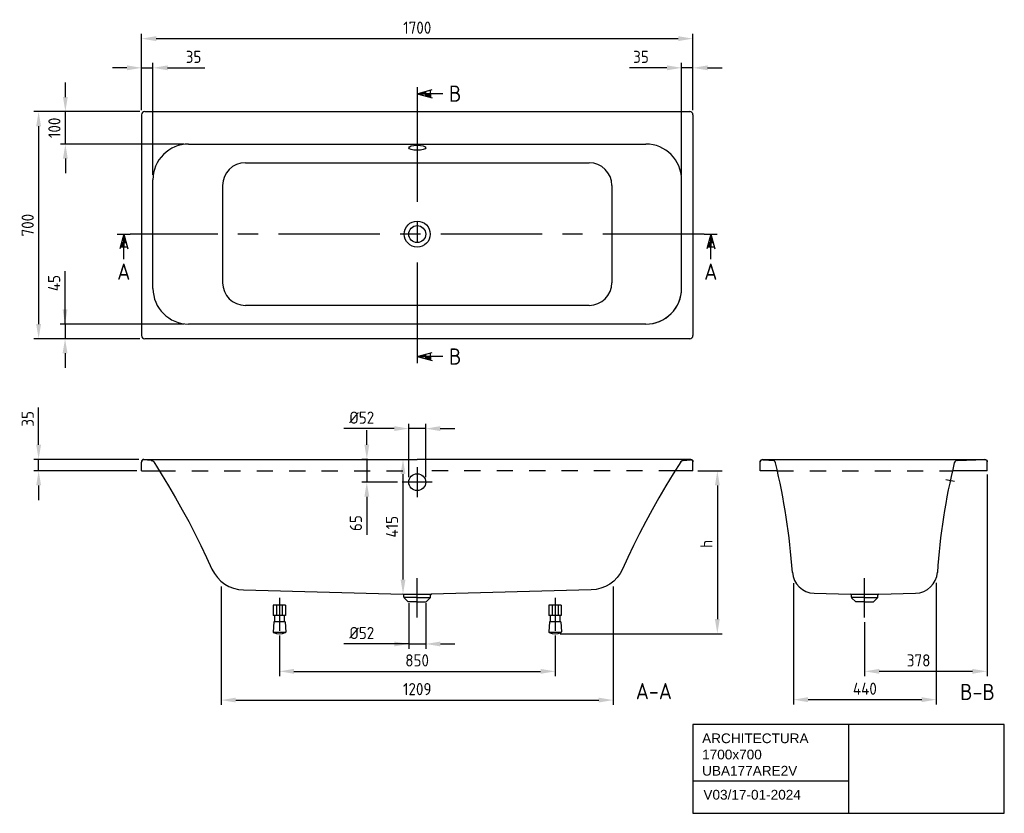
# Model space of a CAD drawing. Extents: x 18337 to 21372, y 6118 to 8564.
import ezdxf
from ezdxf.enums import TextEntityAlignment as Align

# ---------------------------------------------------------------- set-up
doc = ezdxf.new("R2010")
doc.units = 0
doc.header["$LTSCALE"] = 500
doc.linetypes.add('CENTER', pattern=[2, 1.25, -0.25, 0.25, -0.25])
doc.linetypes.add('HIDDEN', pattern=[0.2, 0.1, -0.1])
doc.layers.get('0').update_dxf_attribs({"linetype": 'CONTINUOUS'})
doc.layers.get('DEFPOINTS').update_dxf_attribs({"linetype": 'CONTINUOUS'})
for name, color, linetype in [('00_COMPONENTS', 7, 'CONTINUOUS'), ('BEMATING', 7, 'CONTINUOUS'), ('HARTLIJN', 7, 'CENTER'), ('HULPLIJN', 7, 'HIDDEN'), ('PEN1', 7, 'CONTINUOUS'), ('PEN2', 7, 'CONTINUOUS')]:
    doc.layers.add(name, color=color, linetype=linetype)
doc.styles.add('ISO', font='ISO')
doc.styles.add('ISO_TEXT', font='isocp.shx')
doc.dimstyles.new('H2_5OS15', dxfattribs={"dimscale": 15, "dimtxt": 2.5, "dimasz": 3, "dimexe": 1, "dimexo": 1, "dimgap": 1, "dimtad": 1, "dimdec": 0, "dimtxsty": 'ISO', "dimcen": 0, "dimdle": 1.3, "dimclrd": 256, "dimclre": 256, "dimclrt": 7, "dimazin": 3, "dimtfac": 0.714286, "dimtdec": 0, "dimtmove": 0, "dimatfit": 3, "dimtvp": 1, "dimtolj": 1})

# ---------------------------------------------------------------- blocks, each defined once
blk = doc.blocks.new('*D174')
at = {"layer": 'BEMATING'}
for p, q in [((19536.714837, 6765.164422), (19536.714837, 6624.530068)), ((19588.714837, 6765.164422), (19588.714837, 6624.530068)), ((19536.714837, 6639.530068), (19336.357694, 6639.530068)), ((19491.714837, 6639.530068), (19446.714837, 6639.530068)), ((19536.714837, 6639.530068), (19588.714837, 6639.530068)), ((19633.714837, 6639.530068), (19678.714837, 6639.530068))]:
    blk.add_line(p, q, dxfattribs=at)
for points in [[(19491.714837, 6632.030068), (19491.714837, 6647.030068), (19536.714837, 6639.530068)], [(19633.714837, 6647.030068), (19633.714837, 6632.030068), (19588.714837, 6639.530068)]]:
    blk.add_solid(points, dxfattribs=at)
at = {"layer": 'DEFPOINTS', "color": 0}
for p in [(19536.714837, 6780.164422), (19588.714837, 6780.164422), (19588.714837, 6639.530068)]:
    blk.add_point(p, dxfattribs=at)
at = {"layer": 'BEMATING', "color": 7, "insert": (19391.536266, 6673.280068), "char_height": 37.5, "attachment_point": 5, "style": 'ISO'}
blk.add_mtext('\\A1;%%c52', dxfattribs=at)
blk = doc.blocks.new('*D191')
at = {"layer": 'BEMATING'}
for p, q in [((18712.681059, 8285.460088), (18712.681059, 8520.460088)), ((18757.681059, 8505.460088), (20367.374824, 8505.460088)), ((20412.374824, 8285.460088), (20412.374824, 8520.460088))]:
    blk.add_line(p, q, dxfattribs=at)
for points in [[(18757.681059, 8512.960088), (18757.681059, 8497.960088), (18712.681059, 8505.460088)], [(20367.374824, 8497.960088), (20367.374824, 8512.960088), (20412.374824, 8505.460088)]]:
    blk.add_solid(points, dxfattribs=at)
at = {"layer": 'DEFPOINTS', "color": 0}
for p in [(20412.374824, 8505.460088), (18712.681059, 8270.460088), (20412.374824, 8270.460088)]:
    blk.add_point(p, dxfattribs=at)
at = {"layer": 'BEMATING', "color": 7, "insert": (19562.527941, 8539.210088), "char_height": 37.5, "attachment_point": 5, "style": 'ISO'}
blk.add_mtext('\\A1;1700', dxfattribs=at)
blk = doc.blocks.new('*D193')
at = {"layer": 'BEMATING'}
for p, q in [((18667.681059, 8415.460088), (18622.681059, 8415.460088)), ((18712.681059, 8285.460088), (18712.681059, 8430.460088)), ((18712.681059, 8415.460088), (18747.674754, 8415.460088)), ((18747.674754, 8085.496115), (18747.674754, 8430.460088)), ((18792.674754, 8415.460088), (18907.853325, 8415.460088))]:
    blk.add_line(p, q, dxfattribs=at)
for points in [[(18667.681059, 8407.960088), (18667.681059, 8422.960088), (18712.681059, 8415.460088)], [(18792.674754, 8422.960088), (18792.674754, 8407.960088), (18747.674754, 8415.460088)]]:
    blk.add_solid(points, dxfattribs=at)
at = {"layer": 'DEFPOINTS', "color": 0}
for p in [(18747.674754, 8415.460088), (18712.681059, 8270.460088), (18747.674754, 8070.496115)]:
    blk.add_point(p, dxfattribs=at)
at = {"layer": 'BEMATING', "color": 7, "insert": (18872.76404, 8449.210088), "char_height": 37.5, "attachment_point": 5, "style": 'ISO'}
blk.add_mtext('\\A1;35', dxfattribs=at)
blk = doc.blocks.new('*D195')
at = {"layer": 'BEMATING'}
for p, q in [((20332.381129, 8415.460088), (20217.202558, 8415.460088)), ((20377.381129, 8085.496115), (20377.381129, 8430.460088)), ((20412.374824, 8415.460088), (20377.381129, 8415.460088)), ((20412.374824, 8285.460088), (20412.374824, 8430.460088)), ((20457.374824, 8415.460088), (20502.374824, 8415.460088))]:
    blk.add_line(p, q, dxfattribs=at)
for points in [[(20332.381129, 8407.960088), (20332.381129, 8422.960088), (20377.381129, 8415.460088)], [(20457.374824, 8422.960088), (20457.374824, 8407.960088), (20412.374824, 8415.460088)]]:
    blk.add_solid(points, dxfattribs=at)
at = {"layer": 'DEFPOINTS', "color": 0}
for p in [(20377.381129, 8415.460088), (20412.374824, 8270.460088), (20377.381129, 8070.496115)]:
    blk.add_point(p, dxfattribs=at)
at = {"layer": 'BEMATING', "color": 7, "insert": (20252.291843, 8449.210088), "char_height": 37.5, "attachment_point": 5, "style": 'ISO'}
blk.add_mtext('\\A1;35', dxfattribs=at)
blk = doc.blocks.new('*D197')
at = {"layer": 'BEMATING'}
for p, q in [((18707.679257, 8280.458286), (18380.245491, 8280.458286)), ((18395.245491, 8235.458286), (18395.245491, 7625.584383)), ((18707.679257, 7580.584383), (18380.245491, 7580.584383))]:
    blk.add_line(p, q, dxfattribs=at)
for points in [[(18402.745491, 8235.458286), (18387.745491, 8235.458286), (18395.245491, 8280.458286)], [(18387.745491, 7625.584383), (18402.745491, 7625.584383), (18395.245491, 7580.584383)]]:
    blk.add_solid(points, dxfattribs=at)
at = {"layer": 'DEFPOINTS', "color": 0}
for p in [(18722.679257, 8280.458286), (18395.245491, 7580.584383), (18722.679257, 7580.584383)]:
    blk.add_point(p, dxfattribs=at)
at = {"layer": 'BEMATING', "color": 7, "insert": (18361.495491, 7930.521334), "char_height": 37.5, "attachment_point": 5, "rotation": 90, "style": 'ISO'}
blk.add_mtext('\\A1;700', dxfattribs=at)
blk = doc.blocks.new('*D199')
at = {"layer": 'BEMATING'}
for p, q in [((18477.679257, 8325.458286), (18477.679257, 8370.458286)), ((18707.679257, 8280.458286), (18462.679257, 8280.458286)), ((18477.679257, 8180.4763), (18477.679257, 8280.458286)), ((18842.654939, 8180.4763), (18462.679257, 8180.4763)), ((18477.679257, 8135.4763), (18477.679257, 8090.4763))]:
    blk.add_line(p, q, dxfattribs=at)
for points in [[(18470.179257, 8325.458286), (18485.179257, 8325.458286), (18477.679257, 8280.458286)], [(18485.179257, 8135.4763), (18470.179257, 8135.4763), (18477.679257, 8180.4763)]]:
    blk.add_solid(points, dxfattribs=at)
at = {"layer": 'DEFPOINTS', "color": 0}
for p in [(18477.679257, 8280.458286), (18722.679257, 8280.458286), (18857.654939, 8180.4763)]:
    blk.add_point(p, dxfattribs=at)
at = {"layer": 'BEMATING', "color": 7, "insert": (18443.929257, 8230.467293), "char_height": 37.5, "attachment_point": 5, "rotation": 90, "style": 'ISO'}
blk.add_mtext('\\A1;100', dxfattribs=at)
blk = doc.blocks.new('*D201')
at = {"layer": 'BEMATING'}
for p, q in [((18476.679257, 7625.576277), (18476.679257, 7788.433419)), ((18476.679257, 7670.576277), (18476.679257, 7715.576277)), ((18842.654939, 7625.576277), (18461.679257, 7625.576277)), ((18476.679257, 7625.576277), (18476.679257, 7580.584383)), ((18706.679257, 7580.584383), (18461.679257, 7580.584383)), ((18476.679257, 7535.584383), (18476.679257, 7490.584383))]:
    blk.add_line(p, q, dxfattribs=at)
for points in [[(18469.179257, 7670.576277), (18484.179257, 7670.576277), (18476.679257, 7625.576277)], [(18484.179257, 7535.584383), (18469.179257, 7535.584383), (18476.679257, 7580.584383)]]:
    blk.add_solid(points, dxfattribs=at)
at = {"layer": 'DEFPOINTS', "color": 0}
for p in [(18857.654939, 7625.576277), (18476.679257, 7580.584383), (18721.679257, 7580.584383)]:
    blk.add_point(p, dxfattribs=at)
at = {"layer": 'BEMATING', "color": 7, "insert": (18442.929257, 7752.004848), "char_height": 37.5, "attachment_point": 5, "rotation": 90, "style": 'ISO'}
blk.add_mtext('\\A1;45', dxfattribs=at)
blk = doc.blocks.new('DRSNDE_V')
at = {"layer": 'BEMATING'}
for p, q in [((0, 0), (-12.113735, -45.209075)), ((0, 0), (12.113735, -45.209075)), ((0, -77.181078), (0, 0)), ((0, 0), (0, -39.6)), ((-6.872869, -25.649895), (6.872869, -25.649895)), ((-10.610788, -39.6), (10.610788, -39.6)), ((0, -39.6), (-10.610788, -39.6))]:
    blk.add_line(p, q, dxfattribs=at)
for points in [[(0, 0), (0, -25.649895), (6.872869, -25.649895)], [(-6.872869, -25.649895), (0, -25.649895), (-10.610788, -39.6), (0, -39.6)]]:
    blk.add_solid(points, dxfattribs=at)
at = {"layer": 'PEN2'}
for p, q in [((-20, 0), (0, 0)), ((0, 0), (20, 0))]:
    blk.add_line(p, q, dxfattribs=at)
at = {"layer": 'PEN2', "style": 'ISO'}
blk.add_attdef('A', text='', height=50, dxfattribs=at).set_placement((-0.076264, -115.657709), align=Align.MIDDLE)
blk = doc.blocks.new('*D203')
at = {"layer": 'BEMATING'}
for p, q in [((19137.463303, 6665.169747), (19137.463303, 6540.184045)), ((19987.546395, 6665.463808), (19987.546395, 6540.184045)), ((19182.463303, 6555.184045), (19942.546395, 6555.184045))]:
    blk.add_line(p, q, dxfattribs=at)
for points in [[(19182.463303, 6562.684045), (19182.463303, 6547.684045), (19137.463303, 6555.184045)], [(19942.546395, 6547.684045), (19942.546395, 6562.684045), (19987.546395, 6555.184045)]]:
    blk.add_solid(points, dxfattribs=at)
at = {"layer": 'DEFPOINTS', "color": 0}
for p in [(19137.463303, 6680.169747), (19987.546395, 6680.463808), (19987.546395, 6555.184045)]:
    blk.add_point(p, dxfattribs=at)
at = {"layer": 'BEMATING', "color": 7, "insert": (19562.099743, 6588.934045), "char_height": 37.5, "attachment_point": 5, "style": 'ISO'}
blk.add_mtext('\\A1;850', dxfattribs=at)
blk = doc.blocks.new('*D204')
at = {"layer": 'BEMATING'}
for p, q in [((18958.151585, 6817.200273), (18958.151585, 6451.584707)), ((20166.904298, 6817.200273), (20166.904298, 6451.584707)), ((19003.151585, 6466.584707), (20121.904298, 6466.584707))]:
    blk.add_line(p, q, dxfattribs=at)
for points in [[(19003.151585, 6474.084707), (19003.151585, 6459.084707), (18958.151585, 6466.584707)], [(20121.904298, 6459.084707), (20121.904298, 6474.084707), (20166.904298, 6466.584707)]]:
    blk.add_solid(points, dxfattribs=at)
at = {"layer": 'DEFPOINTS', "color": 0}
for p in [(18958.151585, 6832.200273), (20166.904298, 6832.200273), (20166.904298, 6466.584707)]:
    blk.add_point(p, dxfattribs=at)
at = {"layer": 'BEMATING', "color": 7, "insert": (19562.527941, 6500.334707), "char_height": 37.5, "attachment_point": 5, "style": 'ISO'}
blk.add_mtext('\\A1;1209', dxfattribs=at)
blk = doc.blocks.new('*D205')
at = {"layer": 'BEMATING'}
for p, q in [((20427.527941, 7173.075143), (20502.695893, 7173.075143)), ((20487.695893, 7128.075143), (20487.695893, 6716.293171)), ((20002.669529, 6671.293171), (20502.695893, 6671.293171))]:
    blk.add_line(p, q, dxfattribs=at)
for points in [[(20495.195893, 7128.075143), (20480.195893, 7128.075143), (20487.695893, 7173.075143)], [(20480.195893, 6716.293171), (20495.195893, 6716.293171), (20487.695893, 6671.293171)]]:
    blk.add_solid(points, dxfattribs=at)
at = {"layer": 'DEFPOINTS', "color": 0}
for p in [(20412.527941, 7173.075143), (19987.669529, 6671.293171), (20487.695893, 6671.293171)]:
    blk.add_point(p, dxfattribs=at)
at = {"layer": 'BEMATING', "color": 7, "insert": (20453.945893, 6947.866967), "char_height": 37.5, "attachment_point": 5, "rotation": 90, "style": 'ISO'}
blk.add_mtext('\\A1;h', dxfattribs=at)
blk = doc.blocks.new('*D206')
at = {"layer": 'BEMATING'}
for p, q in [((19536.527941, 7153.441574), (19536.527941, 7318.441574)), ((19588.527941, 7153.441574), (19588.527941, 7318.441574)), ((19491.527941, 7303.441574), (19336.170799, 7303.441574)), ((19588.527941, 7303.441574), (19536.527941, 7303.441574)), ((19633.527941, 7303.441574), (19678.527941, 7303.441574))]:
    blk.add_line(p, q, dxfattribs=at)
for points in [[(19491.527941, 7295.941574), (19491.527941, 7310.941574), (19536.527941, 7303.441574)], [(19633.527941, 7310.941574), (19633.527941, 7295.941574), (19588.527941, 7303.441574)]]:
    blk.add_solid(points, dxfattribs=at)
at = {"layer": 'DEFPOINTS', "color": 0}
for p in [(19536.527941, 7303.441574), (19536.527941, 7138.441574), (19588.527941, 7138.441574)]:
    blk.add_point(p, dxfattribs=at)
at = {"layer": 'BEMATING', "color": 7, "insert": (19391.34937, 7337.191574), "char_height": 37.5, "attachment_point": 5, "style": 'ISO'}
blk.add_mtext('\\A1;{\\Q0;%%C}52', dxfattribs=at)
blk = doc.blocks.new('*D207')
at = {"layer": 'BEMATING'}
for p, q in [((19407.057157, 7253.417514), (19407.057157, 7298.417514)), ((19410.026601, 7208.417514), (19392.057157, 7208.417514)), ((19407.057157, 7208.417514), (19407.057157, 7138.441574)), ((19501.527941, 7138.441574), (19392.057157, 7138.441574)), ((19407.057157, 7093.441574), (19407.057157, 6975.584431))]:
    blk.add_line(p, q, dxfattribs=at)
for points in [[(19399.557157, 7253.417514), (19414.557157, 7253.417514), (19407.057157, 7208.417514)], [(19414.557157, 7093.441574), (19399.557157, 7093.441574), (19407.057157, 7138.441574)]]:
    blk.add_solid(points, dxfattribs=at)
at = {"layer": 'DEFPOINTS', "color": 0}
for p in [(19425.026601, 7208.417514), (19407.057157, 7138.441574), (19516.527941, 7138.441574)]:
    blk.add_point(p, dxfattribs=at)
at = {"layer": 'BEMATING', "color": 7, "insert": (19373.307157, 7012.013003), "char_height": 37.5, "attachment_point": 5, "rotation": 90, "style": 'ISO'}
blk.add_mtext('\\A1;65', dxfattribs=at)
blk = doc.blocks.new('*D208')
at = {"layer": 'BEMATING'}
for p, q in [((19508.82371, 7208.417514), (19533.606472, 7208.417514)), ((19518.606472, 6838.17783), (19518.606472, 7163.417514)), ((19503.606472, 6793.17783), (19503.606472, 6793.17783))]:
    blk.add_line(p, q, dxfattribs=at)
for points in [[(19526.106472, 7163.417514), (19511.106472, 7163.417514), (19518.606472, 7208.417514)], [(19511.106472, 6838.17783), (19526.106472, 6838.17783), (19518.606472, 6793.17783)]]:
    blk.add_solid(points, dxfattribs=at)
at = {"layer": 'DEFPOINTS', "color": 0}
for p in [(19493.82371, 7208.417514), (19518.606472, 7208.417514), (19518.606472, 6793.17783)]:
    blk.add_point(p, dxfattribs=at)
at = {"layer": 'BEMATING', "color": 7, "insert": (19484.856472, 7000.797672), "char_height": 37.5, "attachment_point": 5, "rotation": 90, "style": 'ISO'}
blk.add_mtext('\\A1;415', dxfattribs=at)
blk = doc.blocks.new('*D209')
at = {"layer": 'BEMATING'}
for p, q in [((20722.364089, 6826.898284), (20722.364089, 6452.891563)), ((21162.701317, 6828.257671), (21162.701317, 6452.891563)), ((20767.364089, 6467.891563), (21117.701317, 6467.891563))]:
    blk.add_line(p, q, dxfattribs=at)
for points in [[(20767.364089, 6475.391563), (20767.364089, 6460.391563), (20722.364089, 6467.891563)], [(21117.701317, 6460.391563), (21117.701317, 6475.391563), (21162.701317, 6467.891563)]]:
    blk.add_solid(points, dxfattribs=at)
at = {"layer": 'DEFPOINTS', "color": 0}
for p in [(20722.364089, 6841.898284), (21162.701317, 6843.257671), (21162.701317, 6467.891563)]:
    blk.add_point(p, dxfattribs=at)
at = {"layer": 'BEMATING', "color": 7, "insert": (20942.532703, 6501.641563), "char_height": 37.5, "attachment_point": 5, "style": 'ISO'}
blk.add_mtext('\\A1;440', dxfattribs=at)
blk = doc.blocks.new('*D210')
at = {"layer": 'BEMATING'}
for p, q in [((21319.263276, 7162.085375), (21319.263276, 6540.184045)), ((20941.751867, 6706.503458), (20941.751867, 6540.184045)), ((21274.263276, 6555.184045), (20986.751867, 6555.184045))]:
    blk.add_line(p, q, dxfattribs=at)
for points in [[(20986.751867, 6562.684045), (20986.751867, 6547.684045), (20941.751867, 6555.184045)], [(21274.263276, 6547.684045), (21274.263276, 6562.684045), (21319.263276, 6555.184045)]]:
    blk.add_solid(points, dxfattribs=at)
at = {"layer": 'DEFPOINTS', "color": 0}
for p in [(21319.263276, 7177.085375), (20941.751867, 6721.503458), (20941.751867, 6555.184045)]:
    blk.add_point(p, dxfattribs=at)
at = {"layer": 'BEMATING', "color": 7, "insert": (21108.251248, 6588.934045), "char_height": 37.5, "attachment_point": 5, "style": 'ISO'}
blk.add_mtext('\\A1;378', dxfattribs=at)
blk = doc.blocks.new('*D211')
at = {"layer": 'BEMATING'}
for p, q in [((18395.245491, 7253.417514), (18395.245491, 7368.596086)), ((18704.279784, 7208.417514), (18380.245491, 7208.417514)), ((18395.245491, 7173.075143), (18395.245491, 7208.417514)), ((18697.527941, 7173.075143), (18380.245491, 7173.075143)), ((18395.245491, 7128.075143), (18395.245491, 7083.075143))]:
    blk.add_line(p, q, dxfattribs=at)
for points in [[(18387.745491, 7253.417514), (18402.745491, 7253.417514), (18395.245491, 7208.417514)], [(18402.745491, 7128.075143), (18387.745491, 7128.075143), (18395.245491, 7173.075143)]]:
    blk.add_solid(points, dxfattribs=at)
at = {"layer": 'DEFPOINTS', "color": 0}
for p in [(18395.245491, 7208.417514), (18719.279784, 7208.417514), (18712.527941, 7173.075143)]:
    blk.add_point(p, dxfattribs=at)
at = {"layer": 'BEMATING', "color": 7, "insert": (18361.495491, 7333.5068), "char_height": 37.5, "attachment_point": 5, "rotation": 90, "style": 'ISO'}
blk.add_mtext('\\A1;35', dxfattribs=at)

msp = doc.modelspace()

# ---------------------------------------------------------------- linework, layer by layer
at = {"color": 7, "linetype": 'CONTINUOUS'}
for p, q in [((18712.7, 8270.5), (18712.7, 7590.6)), ((18722.7, 8280.5), (20402.4, 8280.5)), ((20412.4, 8270.5), (20412.4, 7590.6)), ((18857.7, 8180.5), (20267.4, 8180.5)), ((19032.6, 8123), (20092.4, 8123)), ((18747.7, 7735.6), (18747.7, 8070.5)), ((18962.6, 8053), (18962.6, 7753.1)), ((20162.4, 8053), (20162.4, 7753.1)), ((20377.4, 7735.6), (20377.4, 8070.5)), ((20092.4, 7683.1), (19032.6, 7683.1)), ((20267.4, 7625.6), (18857.7, 7625.6)), ((20402.4, 7580.6), (18722.7, 7580.6)), ((18712.5, 7201.2), (18712.5, 7201.4)), ((18712.5, 7173.1), (18712.5, 7200.4)), ((18742.5, 7205.5), (18720.1, 7207.4)), ((18750.2, 7200.9), (18750.1, 7201)), ((20374.9, 7200.9), (20374.9, 7201)), ((20382.5, 7205.5), (20404.9, 7207.4)), ((20412.5, 7201.2), (20412.5, 7201.4)), ((20412.5, 7173.1), (20412.5, 7200.4)), ((20620, 7200.6), (20620, 7200.6)), ((20620, 7173.1), (20620, 7200.6)), ((20627, 7208.1), (20627.1, 7208.1)), ((20627.5, 7207.6), (20657.7, 7205.6)), ((21227.6, 7205.3), (21312.8, 7207.9)), ((21320, 7173.1), (21320, 7200.9)), ((20672.7, 7173.1), (20620, 7173.1)), ((21165.5, 6853), (21165.5, 6853.1)), ((20782.2, 6796.2), (20782.4, 6796.2)), ((20786.1, 6796.1), (20897.8, 6793.2)), ((20985.7, 6793.2), (21099, 6796.1))]:
    msp.add_line(p, q, dxfattribs=at)
for points in [[(18719.3, 7208.4), (18719, 7208.4), (18718.3, 7208.3), (18717.7, 7208.2), (18717.1, 7208), (18716.5, 7207.7), (18715.9, 7207.4), (18715.3, 7207), (18714.8, 7206.6), (18714.4, 7206.2), (18714, 7205.7), (18713.6, 7205.1), (18713.3, 7204.6), (18713, 7204), (18712.8, 7203.4), (18712.6, 7202.7), (18712.6, 7202.1), (18712.5, 7201.4)], [(18742.8, 7205.5), (18742.8, 7205.5), (18742.7, 7205.5)], [(18750.1, 7201), (18749.9, 7201.3), (18749.7, 7201.6), (18749.5, 7201.9), (18749.2, 7202.2), (18749, 7202.4), (18748.8, 7202.7), (18748.5, 7202.9), (18748.3, 7203.1), (18748, 7203.3), (18747.8, 7203.5), (18747.5, 7203.7), (18747.3, 7203.9), (18747, 7204), (18746.8, 7204.2), (18746.6, 7204.3), (18746.3, 7204.4), (18746.1, 7204.6), (18745.8, 7204.7), (18745.6, 7204.8), (18745.4, 7204.9), (18745.2, 7204.9), (18744.9, 7205), (18744.7, 7205.1), (18744.5, 7205.1), (18744.3, 7205.2), (18744.1, 7205.2), (18744, 7205.3), (18743.8, 7205.3), (18743.6, 7205.4), (18743.5, 7205.4), (18743.3, 7205.4), (18743.2, 7205.4), (18743.1, 7205.4), (18743, 7205.5), (18743, 7205.5), (18742.9, 7205.5), (18742.8, 7205.5)], [(18750.2, 7200.9), (18773.4, 7164), (18795.8, 7127), (18817.4, 7090.1), (18838.1, 7053.4), (18858, 7016.7), (18877.1, 6980), (18895.4, 6943.3), (18913, 6906.6), (18929.6, 6870.2)], [(20374.9, 7200.9), (20351.7, 7164), (20329.2, 7127), (20307.7, 7090.1), (20286.9, 7053.4), (20267.1, 7016.7), (20248, 6980), (20229.7, 6943.3), (20212.1, 6906.6), (20195.5, 6870.2)], [(20374.9, 7201), (20375.1, 7201.3), (20375.4, 7201.6), (20375.6, 7201.9), (20375.8, 7202.2), (20376, 7202.4), (20376.3, 7202.7), (20376.5, 7202.9), (20376.8, 7203.1), (20377, 7203.3), (20377.3, 7203.5), (20377.5, 7203.7), (20377.8, 7203.9), (20378, 7204), (20378.3, 7204.2), (20378.5, 7204.3), (20378.7, 7204.4), (20379, 7204.6), (20379.2, 7204.7), (20379.4, 7204.8), (20379.7, 7204.9), (20379.9, 7204.9), (20380.1, 7205), (20380.3, 7205.1), (20380.5, 7205.1), (20380.7, 7205.2), (20380.9, 7205.2), (20381.1, 7205.3), (20381.3, 7205.3), (20381.4, 7205.4), (20381.6, 7205.4), (20381.7, 7205.4), (20381.8, 7205.4), (20381.9, 7205.4), (20382, 7205.5), (20382.1, 7205.5), (20382.1, 7205.5), (20382.2, 7205.5)], [(20382.2, 7205.5), (20382.3, 7205.5), (20382.3, 7205.5)], [(20405.8, 7208.4), (20406.1, 7208.4), (20406.7, 7208.3), (20407.4, 7208.2), (20408, 7208), (20408.6, 7207.7), (20409.2, 7207.4), (20409.7, 7207), (20410.2, 7206.6), (20410.7, 7206.2), (20411.1, 7205.7), (20411.5, 7205.1), (20411.8, 7204.6), (20412, 7204), (20412.3, 7203.4), (20412.4, 7202.7), (20412.5, 7202.1), (20412.5, 7201.4)], [(20620, 7201.1), (20620, 7201.2), (20620, 7201.5), (20620.1, 7201.8), (20620.1, 7202.1), (20620.1, 7202.3), (20620.2, 7202.6), (20620.3, 7202.8), (20620.3, 7203.1), (20620.4, 7203.3), (20620.5, 7203.6), (20620.6, 7203.8), (20620.7, 7204), (20620.8, 7204.2), (20620.9, 7204.4), (20621, 7204.6), (20621.1, 7204.8), (20621.2, 7205), (20621.4, 7205.2), (20621.5, 7205.3), (20621.6, 7205.5), (20621.7, 7205.6), (20621.9, 7205.8), (20622, 7205.9), (20622.2, 7206.1), (20622.3, 7206.2), (20622.4, 7206.3), (20622.6, 7206.5), (20622.7, 7206.6), (20622.9, 7206.7), (20623, 7206.8), (20623.1, 7206.9), (20623.3, 7207), (20623.4, 7207.1), (20623.6, 7207.1), (20623.7, 7207.2), (20623.9, 7207.3), (20624, 7207.4), (20624.1, 7207.4), (20624.3, 7207.5), (20624.4, 7207.6), (20624.6, 7207.6), (20624.7, 7207.7), (20624.8, 7207.7), (20625, 7207.7), (20625.1, 7207.8), (20625.2, 7207.8), (20625.3, 7207.8), (20625.5, 7207.9), (20625.6, 7207.9), (20625.7, 7207.9), (20625.8, 7207.9), (20625.9, 7208), (20626, 7208), (20626.1, 7208), (20626.2, 7208), (20626.3, 7208), (20626.4, 7208), (20626.5, 7208), (20626.6, 7208), (20626.6, 7208), (20626.7, 7208.1), (20626.8, 7208.1), (20626.8, 7208.1), (20626.9, 7208.1), (20626.9, 7208.1), (20627, 7208.1)], [(20627.5, 7207.6), (20636.6, 7207), (20646.8, 7206.3), (20657.7, 7205.6)], [(21313.1, 7208.1), (21313.3, 7208.1), (21314, 7208), (21314.7, 7207.9), (21315.3, 7207.7), (21315.9, 7207.4), (21316.5, 7207.1), (21317.1, 7206.8), (21317.6, 7206.4), (21318.1, 7205.9), (21318.5, 7205.4), (21318.9, 7204.9), (21319.2, 7204.3), (21319.5, 7203.7), (21319.7, 7203), (21319.9, 7202.4), (21320, 7201.7), (21320, 7201.1)], [(19026.7, 6806.1), (19519.1, 6793.2)], [(20098.3, 6806.1), (19605.9, 6793.2)]]:
    msp.add_lwpolyline(points, dxfattribs=at)
for points in [[(18929.6, 6870.2, 0.286327), (19026.7, 6806.1)], [(20195.5, 6870.2, -0.286327), (20098.3, 6806.1)]]:
    msp.add_lwpolyline(points, format="xyb", dxfattribs=at)
for centre, radius, start, end in [((18722.7, 8270.5), 10, 90, 180), ((20402.4, 8270.5), 10, 0, 90), ((19032.6, 8053), 70, 90, 180), ((20092.4, 8053), 70, 0, 90), ((19032.6, 7753.1), 70, 180, 270), ((20092.4, 7753.1), 70, 270, 0), ((18722.7, 7590.6), 10, 180, 270), ((20402.4, 7590.6), 10, 270, 0), ((18719.5, 7200.4), 7, 85.1012, 179.996), ((20405.5, 7200.4), 7, 0.004, 94.8988), ((20627, 7201.1), 7, 89.8888, 180), ((20627, 7200.6), 7, 86.1859, 179.9105), ((20657.1, 7195.6), 10, 13.7044, 86.1859), ((18723.7, 6724.1), 2000, 3.9069, 13.7044), ((23161.3, 6724.1), 2000, 166.3038, 176.0931), ((21227.9, 7195.3), 10, 91.7184, 166.3038), ((21313, 7200.9), 7, 0, 91.7184), ((20787.9, 6865.1), 69, 183.9069, 268.5), ((21097.2, 6865.1), 69, 271.4967, 356.0931)]:
    msp.add_arc(centre, radius, start, end, dxfattribs=at)
for centre, major_axis, start_param, end_param in [((18857.7, 8070.5), (110, 0), 1.570796, 3.141593), ((20267.4, 8070.5), (-110, 0), 3.141593, 4.712389), ((20267.4, 8070.5), (110, 0), 0, 1.570796), ((18857.7, 7735.6), (110, 0), 3.141593, 4.712389), ((20267.4, 7735.6), (0, 110), -3.141593, -1.570796), ((20267.4, 7735.6), (0, -110), 0, 1.570796)]:
    msp.add_ellipse(centre, major_axis=major_axis, ratio=1, start_param=start_param, end_param=end_param, dxfattribs=at)
for points in [[(18742.5, 7205.5), (18744.1, 7205.4), (18747.1, 7204.4), (18749.4, 7202.1), (18750.2, 7200.8)], [(18750.2, 7200.9), (18750.2, 7200.9), (18750.2, 7200.9), (18750.2, 7200.8)], [(20382.5, 7205.5), (20381, 7205.4), (20377.9, 7204.4), (20375.7, 7202.1), (20374.9, 7200.8)], [(20374.9, 7200.9), (20374.9, 7200.9), (20374.9, 7200.9), (20374.9, 7200.8)]]:
    msp.add_open_spline(points, degree=3, dxfattribs=at)
at = {"layer": '00_COMPONENTS', "color": 7, "linetype": 'CONTINUOUS'}
for p, q in [((19562.5, 7184.4), (19562.5, 7092.4)), ((19608.5, 7138.4), (19516.5, 7138.4))]:
    msp.add_line(p, q, dxfattribs=at)
for centre, radius in [((19562.5, 7903), 40), ((19562.5, 7903), 26), ((19562.5, 7138.4), 26)]:
    msp.add_circle(centre, radius, dxfattribs=at)
msp.add_ellipse((19562.5, 8169.2), major_axis=(26, 0), ratio=0.294584, dxfattribs=at)
at = {"layer": 'HARTLIJN', "ltscale": 0.5}
for p, q in [((19562.5, 8315.3), (19562.5, 7546)), ((20447.4, 7903), (18677.7, 7903))]:
    msp.add_line(p, q, dxfattribs=at)
at = {"layer": 'HARTLIJN'}
for p, q in [((19562.5, 6721.5), (19562.5, 6842.9)), ((20941.8, 6721.5), (20941.8, 6842.9))]:
    msp.add_line(p, q, dxfattribs=at)
at = {"layer": 'HULPLIJN'}
for p, q in [((18767.7, 7173.1), (19562.5, 7173.1)), ((20357.4, 7173.1), (19562.5, 7173.1)), ((20672.7, 7173.1), (21212.4, 7173.1))]:
    msp.add_line(p, q, dxfattribs=at)
at = {"layer": 'PEN1'}
for p, q in [((19562.5, 8356.3), (19562.5, 8315.3)), ((19562.5, 8356.3), (19562.5, 8315.3)), ((19562.5, 8335.8), (19608.9, 8348.2)), ((19562.5, 8335.8), (19608.9, 8323.4)), ((19562.5, 8335.8), (19603.2, 8335.8)), ((19641.7, 8335.8), (19562.5, 8335.8)), ((19588.8, 8328.7), (19588.8, 8342.8)), ((19603.2, 8324.9), (19603.2, 8346.7)), ((19603.2, 8335.8), (19603.2, 8324.9)), ((19562.5, 7546), (19562.5, 7505)), ((19562.5, 7546), (19562.5, 7505)), ((19562.5, 7525.5), (19608.9, 7537.9)), ((19588.8, 7518.5), (19588.8, 7532.6)), ((19603.2, 7514.6), (19603.2, 7536.4)), ((19641.7, 7525.5), (19562.5, 7525.5)), ((19562.5, 7525.5), (19603.2, 7525.5)), ((19562.5, 7525.5), (19608.9, 7513.1)), ((19603.2, 7525.5), (19603.2, 7514.6)), ((18719.3, 7208.4), (19562.5, 7208.4)), ((20405.8, 7208.4), (19562.5, 7208.4)), ((20627.1, 7208.1), (21313.1, 7208.1)), ((18712.5, 7173.1), (18767.7, 7173.1)), ((20412.5, 7173.1), (20357.4, 7173.1)), ((21320, 7173.1), (21212.4, 7173.1)), ((21219.1, 7140.3), (21192.4, 7145.9)), ((19137.5, 6781.7), (19137.5, 6680.2)), ((19519.1, 6793.2), (19562.5, 6793.2)), ((19521.5, 6784.3), (19521.5, 6790.2)), ((19562.5, 6783.1), (19522.4, 6783.1)), ((19535, 6769.6), (19522.4, 6782.2)), ((19562.5, 6769.6), (19535, 6769.6)), ((19562.5, 6793.2), (19606.4, 6793.2)), ((19562.5, 6783.1), (19602.6, 6783.1)), ((19562.5, 6769.6), (19590, 6769.6)), ((19590, 6769.6), (19602.6, 6782.2)), ((19603.5, 6784.3), (19603.5, 6790.2)), ((19987.5, 6782), (19987.5, 6680.5)), ((20897.8, 6793.2), (20941.8, 6793.2)), ((20899.1, 6793.2), (20941.8, 6793.2)), ((20900.8, 6784.3), (20900.8, 6790.2)), ((20941.8, 6783.1), (20901.6, 6783.1)), ((20914.3, 6769.6), (20901.6, 6782.2)), ((20941.8, 6769.6), (20914.3, 6769.6)), ((20941.8, 6793.2), (20985.7, 6793.2)), ((20941.8, 6783.1), (20981.9, 6783.1)), ((20941.8, 6769.6), (20969.3, 6769.6)), ((20969.3, 6769.6), (20981.9, 6782.2)), ((20982.8, 6784.3), (20982.8, 6790.2)), ((19156.5, 6758.9), (19118.5, 6758.9)), ((19118.5, 6758.9), (19118.5, 6726.9)), ((19128.5, 6758.9), (19128.5, 6726.9)), ((19146.5, 6758.9), (19146.5, 6726.9)), ((19156.5, 6758.9), (19156.5, 6726.9)), ((20006.5, 6759.2), (19968.5, 6759.2)), ((19968.5, 6759.2), (19968.5, 6727.2)), ((19978.5, 6759.2), (19978.5, 6727.2)), ((19996.5, 6759.2), (19996.5, 6727.2)), ((20006.5, 6759.2), (20006.5, 6727.2)), ((19156.5, 6726.9), (19118.5, 6726.9)), ((19122.5, 6726.9), (19122.5, 6708)), ((19152.5, 6726.9), (19152.5, 6708)), ((20006.5, 6727.2), (19968.5, 6727.2)), ((19972.5, 6727.2), (19972.5, 6708.3)), ((20002.5, 6727.2), (20002.5, 6708.3)), ((19119.9, 6708), (19118.2, 6676.4)), ((19155.2, 6708), (19119.9, 6708)), ((19155.2, 6708), (19156.9, 6676.4)), ((19969.9, 6708.3), (19968.3, 6676.7)), ((20005.3, 6708.3), (19969.9, 6708.3)), ((20005.3, 6708.3), (20006.9, 6676.7)), ((19156.9, 6675), (19118.1, 6675)), ((20007, 6675.3), (19968.2, 6675.3)), ((20412.4, 6390.9), (20412.4, 6117.6)), ((21372.4, 6390.9), (20412.4, 6390.9)), ((20892.4, 6390.9), (20892.4, 6117.6)), ((21372.4, 6117.6), (21372.4, 6390.9)), ((20412.4, 6217.6), (20892.4, 6217.6)), ((20412.4, 6117.6), (21372.4, 6117.6))]:
    msp.add_line(p, q, dxfattribs=at)
for centre, radius, start, end in [((19518.5, 6790.2), 3, 0, 88.5), ((19524.5, 6784.3), 3, 180, 225), ((19600.5, 6784.3), 3, 315, 0), ((19606.5, 6790.2), 3, 91.5, 180), ((20897.8, 6790.2), 3, 0, 88.5), ((20903.8, 6784.3), 3, 180, 225), ((20979.8, 6784.3), 3, 315, 0), ((20985.8, 6790.2), 3, 91.5, 180), ((19120.2, 6676.3), 2, 177, 248.3077), ((19137.6, 6720.1), 49.1, 248.3077, 291.532), ((19154.9, 6676.3), 2, 291.532, 3), ((19970.3, 6676.6), 2, 177, 248.3077), ((19987.7, 6720.3), 49.1, 248.3077, 291.532), ((20004.9, 6676.6), 2, 291.532, 3)]:
    msp.add_arc(centre, radius, start, end, dxfattribs=at)
for points in [[(19562.5, 8335.8), (19588.8, 8335.8), (19588.8, 8342.8)], [(19588.8, 8328.7), (19588.8, 8335.8), (19603.2, 8324.9), (19603.2, 8335.8)], [(19562.5, 7525.5), (19588.8, 7525.5), (19588.8, 7532.6)], [(19588.8, 7518.5), (19588.8, 7525.5), (19603.2, 7514.6), (19603.2, 7525.5)]]:
    msp.add_solid(points, dxfattribs=at)

# ---------------------------------------------------------------- block references
for p in [(18657.7, 7903), (20467.4, 7903)]:
    msp.add_blockref('DRSNDE_V', p, dxfattribs=at).add_auto_attribs({'A': 'A'})

# ---------------------------------------------------------------- texts
at = {"layer": 'PEN1', "style": 'ISO'}
for s, p in [('A-A', (20236.3, 6454.1)), ('B-B', (21236.1, 6451.6))]:
    msp.add_text(s, height=50, dxfattribs=at).set_placement(p, align=Align.BOTTOM_LEFT)
at = {"layer": 'PEN1', "char_height": 30, "attachment_point": 1, "style": 'ISO_TEXT'}
for s, insert, width in [('{\\fArial|b0|i0|c0|p34;ARCHITECTURA\\P1700x700\\PUBA177ARE2V}', (20440.7, 6363.8), 449.1), ('{\\fArial|b0|i0|c0|p34;V03/17-01-2024}', (20444.7, 6189.9), 381.9)]:
    msp.add_mtext(s, dxfattribs=dict(at, insert=insert, width=width))
at = {"layer": 'PEN1', "style": 'ISO'}
for p in [(19679.5, 8335.8), (19679.5, 7525.5)]:
    msp.add_attdef('B', text='', height=50, dxfattribs=at).set_placement(p, align=Align.MIDDLE)

# ---------------------------------------------------------------- dimensions: what is measured, and where the dimension line sits
at = {"layer": 'BEMATING'}
for base, p1, p2, picture, middle in [((20412.4, 8505.5), (18712.7, 8270.5), (20412.4, 8270.5), '*D191', (19562.5, 8539.2)), ((18747.7, 8415.5), (18712.7, 8270.5), (18747.7, 8070.5), '*D193', (18872.8, 8449.2)), ((20377.4, 8415.5), (20412.4, 8270.5), (20377.4, 8070.5), '*D195', (20252.3, 8449.2)), ((20166.9, 6466.6), (18958.2, 6832.2), (20166.9, 6832.2), '*D204', (19562.5, 6500.3)), ((21162.7, 6467.9), (20722.4, 6841.9), (21162.7, 6843.3), '*D209', (20942.5, 6501.6))]:
    dim = msp.add_linear_dim(base=base, p1=p1, p2=p2, dimstyle='H2_5OS15', override={"dimlfac": 1, "dimtxsty": 'ISO', "dimsah": 1, "dimtolj": 1}, dxfattribs=at)
    dim.commit()
    dim.dimension.update_dxf_attribs({"geometry": picture, "text_midpoint": middle})
for base, p1, p2, picture, middle in [((18477.7, 8280.5), (18857.7, 8180.5), (18722.7, 8280.5), '*D199', (18443.9, 8230.5)), ((18395.2, 7580.6), (18722.7, 8280.5), (18722.7, 7580.6), '*D197', (18361.5, 7930.5)), ((18395.2, 7208.4), (18712.5, 7173.1), (18719.3, 7208.4), '*D211', (18361.5, 7333.5))]:
    dim = msp.add_linear_dim(base=base, p1=p1, p2=p2, angle=90, dimstyle='H2_5OS15', override={"dimlfac": 1, "dimtxsty": 'ISO', "dimsah": 1, "dimtolj": 1}, dxfattribs=at)
    dim.commit()
    dim.dimension.update_dxf_attribs({"geometry": picture, "text_midpoint": middle})
dim = msp.add_linear_dim(base=(18476.7, 7580.6), p1=(18857.7, 7625.6), p2=(18721.7, 7580.6), angle=90, dimstyle='H2_5OS15', override={"dimlfac": 1, "dimtxsty": 'ISO', "dimsah": 1, "dimtolj": 1}, dxfattribs=at)
dim.commit()
dim.dimension.update_dxf_attribs({"geometry": '*D201', "text_midpoint": (18476.7, 7752), "dimtype": 160})
dim = msp.add_linear_dim(base=(19536.5, 7303.4), p1=(19588.5, 7138.4), p2=(19536.5, 7138.4), text='{\\Q0;%%C}<>', dimstyle='H2_5OS15', override={"dimlfac": 1, "dimtxsty": 'ISO', "dimsah": 1, "dimtolj": 1}, dxfattribs=at)
dim.commit()
dim.dimension.update_dxf_attribs({"geometry": '*D206', "text_midpoint": (19391.3, 7337.2)})
for base, p1, p2, text, picture, middle in [((19407.1, 7138.4), (19425, 7208.4), (19516.5, 7138.4), '65', '*D207', (19373.3, 7012)), ((19518.6, 7208.4), (19518.6, 6793.2), (19493.8, 7208.4), '415', '*D208', (19484.9, 7000.8))]:
    dim = msp.add_linear_dim(base=base, p1=p1, p2=p2, angle=90, text=text, dimstyle='H2_5OS15', override={"dimlfac": 1, "dimtxsty": 'ISO', "dimsah": 1, "dimtolj": 1}, dxfattribs=at)
    dim.commit()
    dim.dimension.update_dxf_attribs({"geometry": picture, "text_midpoint": middle})
dim = msp.add_linear_dim(base=(20487.7, 6671.3), p1=(20412.5, 7173.1), p2=(19987.7, 6671.3), angle=90, text='h', dimstyle='H2_5OS15', override={"dimlfac": 1, "dimtxsty": 'ISO', "dimsah": 1, "dimtolj": 1}, dxfattribs=at)
dim.commit()
dim.dimension.update_dxf_attribs({"geometry": '*D205', "text_midpoint": (20487.7, 6947.9), "dimtype": 160})
for base, p1, p2, picture, middle in [((20941.7519, 6555.184), (21319.2633, 7177.0854), (20941.7519, 6721.5035), '*D210', (21108.2512, 6555.184)), ((19987.5, 6555.2), (19137.5, 6680.2), (19987.5, 6680.5), '*D203', (19562.1, 6555.2))]:
    dim = msp.add_linear_dim(base=base, p1=p1, p2=p2, dimstyle='H2_5OS15', override={"dimlfac": 1, "dimtxsty": 'ISO', "dimsah": 1, "dimtolj": 1}, dxfattribs=at)
    dim.commit()
    dim.dimension.update_dxf_attribs({"geometry": picture, "text_midpoint": middle, "dimtype": 160})
dim = msp.add_linear_dim(base=(19588.7, 6639.5), p1=(19536.7, 6780.2), p2=(19588.7, 6780.2), text='%%c<>', dimstyle='H2_5OS15', override={"dimsah": 1}, dxfattribs=at)
dim.commit()
dim.dimension.update_dxf_attribs({"geometry": '*D174', "text_midpoint": (19391.5, 6639.5), "dimtype": 160})

doc.saveas('drawing.dxf')
